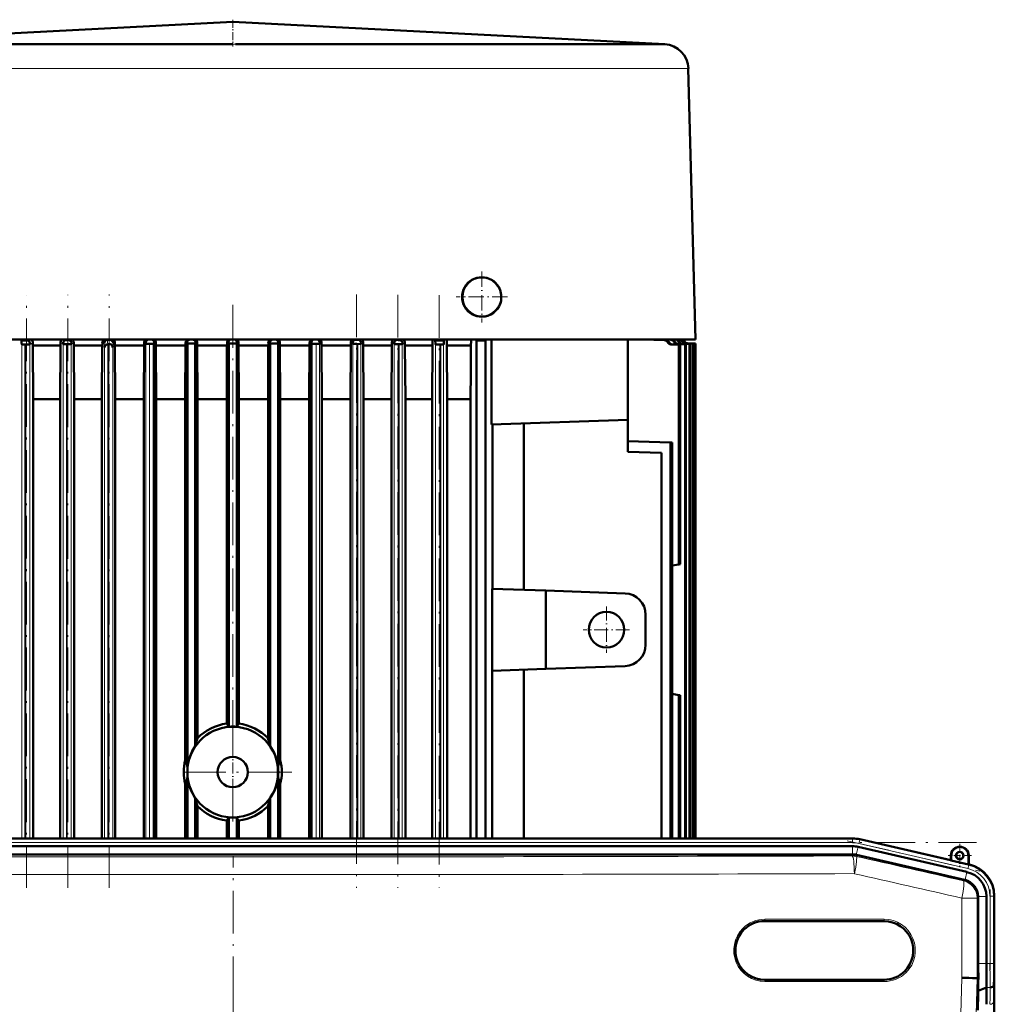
# Model space of a CAD drawing. Extents: x -1768 to 2122, y -1729 to 686.
# Tile 11 of 71: x -1312 to -1038, y 409 to 686. Entities that reach past the tile are written whole.
import ezdxf

# ---------------------------------------------------------------- set-up
doc = ezdxf.new("R2010")
doc.units = 0
doc.linetypes.add('DASHDOT', pattern=[18.5, 12, -3, 0.5, -3])

msp = doc.modelspace()

# ---------------------------------------------------------------- linework, layer by layer
at = {"color": 7, "lineweight": 50}
for p, q in [((-1252.24, 685.17), (-1373.61, 678.88)), ((-1252.24, 685.17), (-1130.87, 678.88)), ((-1353.36, 678.89), (-1260.19, 678.89)), ((-1248.27, 678.89), (-1251.45, 678.88)), ((-1244.29, 678.89), (-1248.27, 678.89)), ((-1244.29, 678.89), (-1209.12, 678.89)), ((-1209.12, 678.89), (-1151.12, 678.89)), ((-1151.12, 678.89), (-1146.68, 678.89)), ((-1146.68, 678.89), (-1132.85, 678.89)), ((-1132.85, 678.89), (-1131.31, 678.89)), ((-1130.94, 678.88), (-1130.87, 678.88)), ((-1124.24, 672.07), (-1122.24, 595.89)), ((-1252.24, 595.89), (-1319.81, 595.89)), ((-1311.58, 595.68), (-1311.81, 595.89)), ((-1309.16, 595.7), (-1311.58, 595.68)), ((-1310.16, 595.69), (-1311.58, 595.68)), ((-1310.52, 595.69), (-1310.52, 595.62)), ((-1310.37, 595.67), (-1310.37, 595.67)), ((-1308.39, 594.88), (-1308.38, 594.27)), ((-1300.63, 594.92), (-1300.64, 594.27)), ((-1298.54, 595.8), (-1298.96, 595.79)), ((-1298.86, 595.79), (-1298.86, 595.74)), ((-1298.75, 595.78), (-1298.75, 595.77)), ((-1296.9, 594.88), (-1296.89, 594.27)), ((-1288.88, 594.92), (-1288.89, 594.27)), ((-1286.96, 595.88), (-1287.33, 595.88)), ((-1287.2, 595.87), (-1287.12, 595.86)), ((-1287.2, 595.84), (-1287.12, 595.86)), ((-1286.91, 595.88), (-1286.96, 595.88)), ((-1285.38, 594.89), (-1285.37, 594.27)), ((-1277.18, 594.91), (-1277.18, 594.27)), ((-1276.67, 594.81), (-1276.62, 594.76)), ((-1274.31, 594.82), (-1274.39, 594.74)), ((-1273.82, 594.89), (-1273.82, 594.27)), ((-1265.5, 594.91), (-1265.51, 594.27)), ((-1265.04, 594.85), (-1264.97, 594.77)), ((-1262.69, 594.85), (-1262.77, 594.77)), ((-1262.24, 594.9), (-1262.23, 594.27)), ((-1253.86, 594.9), (-1253.87, 594.27)), ((-1253.42, 594.86), (-1253.34, 594.78)), ((-1184.67, 595.89), (-1252.24, 595.89)), ((-1251.06, 594.86), (-1251.14, 594.78)), ((-1250.62, 594.9), (-1250.62, 594.27)), ((-1242.24, 594.9), (-1242.25, 594.27)), ((-1241.79, 594.85), (-1241.72, 594.77)), ((-1239.44, 594.85), (-1239.52, 594.77)), ((-1238.98, 594.91), (-1238.97, 594.27)), ((-1230.66, 594.89), (-1230.66, 594.27)), ((-1230.17, 594.82), (-1230.09, 594.74)), ((-1227.81, 594.81), (-1227.86, 594.76)), ((-1227.3, 594.91), (-1227.3, 594.27)), ((-1219.1, 594.89), (-1219.11, 594.27)), ((-1217.15, 595.88), (-1217.57, 595.88)), ((-1217.36, 595.86), (-1217.28, 595.87)), ((-1217.36, 595.86), (-1217.28, 595.87)), ((-1217.36, 595.86), (-1217.36, 595.86)), ((-1217.36, 595.86), (-1217.28, 595.84)), ((-1217.28, 595.87), (-1217.28, 595.84)), ((-1215.6, 594.92), (-1215.59, 594.27)), ((-1207.58, 594.88), (-1207.59, 594.27)), ((-1205.52, 595.79), (-1205.94, 595.8)), ((-1205.73, 595.78), (-1205.73, 595.77)), ((-1205.62, 595.79), (-1205.62, 595.74)), ((-1203.85, 594.92), (-1203.85, 594.27)), ((-1195.53, 595.89), (-1195.33, 595.7)), ((-1192.9, 595.68), (-1195.33, 595.7)), ((-1194.11, 595.67), (-1194.11, 595.67)), ((-1193.96, 595.69), (-1193.96, 595.62)), ((-1192.9, 595.68), (-1192.67, 595.89)), ((-1159.86, 595.89), (-1184.67, 595.89)), ((-1183.75, 595.64), (-1184.05, 595.89)), ((-1183.75, 455.74), (-1183.75, 595.64)), ((-1181.25, 595.64), (-1183.75, 595.64)), ((-1181.25, 595.64), (-1180.95, 595.89)), ((-1181.25, 455.74), (-1181.25, 595.64)), ((-1179.52, 572.05), (-1179.52, 595.89)), ((-1144.76, 595.89), (-1159.86, 595.89)), ((-1122.24, 595.89), (-1144.76, 595.89)), ((-1141.24, 573.39), (-1141.24, 595.89)), ((-1130.92, 595.71), (-1136.9, 595.89)), ((-1130.5, 595.73), (-1135.47, 595.89)), ((-1129.16, 595.81), (-1131.55, 595.89)), ((-1128.85, 595.83), (-1130.55, 595.89)), ((-1122.98, 594.73), (-1125.2, 594.81)), ((-1122.85, 594.74), (-1125.06, 594.82)), ((-1122.44, 594.77), (-1124.66, 594.85)), ((-1122.38, 594.77), (-1124.59, 594.85)), ((-1122.24, 594.78), (-1124.46, 594.86)), ((-1124.46, 594.86), (-1122.24, 594.78)), ((-1311.49, 594.51), (-1311.54, 594.55)), ((-1310.66, 594.49), (-1310.53, 594.49)), ((-1310.53, 594.49), (-1310.39, 594.49)), ((-1309.19, 594.57), (-1309.23, 594.54)), ((-1300.64, 594.27), (-1308.38, 594.27)), ((-1308.28, 579.21), (-1308.38, 594.27)), ((-1300.73, 579.21), (-1300.64, 594.27)), ((-1299.92, 594.66), (-1299.87, 594.61)), ((-1299, 594.59), (-1298.86, 594.59)), ((-1298.86, 594.59), (-1298.73, 594.59)), ((-1297.56, 594.68), (-1297.6, 594.64)), ((-1288.89, 594.27), (-1296.89, 594.27)), ((-1296.8, 579.21), (-1296.89, 594.27)), ((-1288.99, 579.21), (-1288.89, 594.27)), ((-1287.22, 594.67), (-1287.29, 594.67)), ((-1287.22, 594.67), (-1287.2, 594.67)), ((-1287.2, 594.67), (-1287.07, 594.68)), ((-1287.12, 594.67), (-1287.2, 594.67)), ((-1287.2, 594.66), (-1287.12, 594.67)), ((-1287.02, 594.68), (-1287.07, 594.68)), ((-1277.18, 594.27), (-1285.37, 594.27)), ((-1285.28, 579.21), (-1285.37, 594.27)), ((-1277.27, 579.21), (-1277.18, 594.27)), ((-1274.39, 594.74), (-1275.68, 594.73)), ((-1275.49, 594.73), (-1275.55, 594.73)), ((-1275.55, 594.72), (-1275.49, 594.73)), ((-1274.39, 594.74), (-1274.39, 455.74)), ((-1273.82, 594.27), (-1265.51, 594.27)), ((-1273.73, 579.21), (-1273.82, 594.27)), ((-1265.6, 579.21), (-1265.51, 594.27)), ((-1264.97, 475.89), (-1264.97, 594.77)), ((-1263.87, 594.77), (-1264.97, 594.77)), ((-1263.89, 594.77), (-1263.89, 594.76)), ((-1263.87, 594.77), (-1263.89, 594.77)), ((-1263.89, 594.76), (-1263.87, 594.77)), ((-1263.87, 594.77), (-1263.89, 594.77)), ((-1263.89, 594.76), (-1263.87, 594.77)), ((-1262.77, 594.77), (-1263.87, 594.77)), ((-1262.77, 594.77), (-1262.77, 481.69)), ((-1262.23, 594.27), (-1253.87, 594.27)), ((-1262.14, 579.21), (-1262.23, 594.27)), ((-1253.95, 579.21), (-1253.87, 594.27)), ((-1253.34, 594.78), (-1253.34, 487.14)), ((-1253.34, 594.78), (-1252.34, 594.78)), ((-1252.24, 594.78), (-1252.34, 594.78)), ((-1252.14, 594.78), (-1252.24, 594.78)), ((-1252.24, 594.78), (-1252.24, 594.78)), ((-1252.14, 594.78), (-1251.14, 594.78)), ((-1251.14, 594.78), (-1251.14, 487.14)), ((-1242.25, 594.27), (-1250.62, 594.27)), ((-1250.53, 579.21), (-1250.62, 594.27)), ((-1242.34, 579.21), (-1242.25, 594.27)), ((-1241.72, 594.77), (-1241.72, 481.69)), ((-1240.61, 594.77), (-1241.72, 594.77)), ((-1239.52, 594.77), (-1240.61, 594.77)), ((-1240.61, 594.77), (-1240.59, 594.76)), ((-1240.61, 594.77), (-1240.59, 594.77)), ((-1240.61, 594.77), (-1240.59, 594.77)), ((-1240.59, 594.77), (-1240.59, 594.76)), ((-1239.52, 594.77), (-1239.52, 475.89)), ((-1230.66, 594.27), (-1238.97, 594.27)), ((-1238.88, 579.21), (-1238.97, 594.27)), ((-1230.75, 579.21), (-1230.66, 594.27)), ((-1230.09, 594.74), (-1230.09, 455.74)), ((-1228.8, 594.73), (-1230.09, 594.74)), ((-1228.99, 594.73), (-1228.93, 594.73)), ((-1228.93, 594.72), (-1228.99, 594.73)), ((-1219.11, 594.27), (-1227.3, 594.27)), ((-1227.21, 579.21), (-1227.3, 594.27)), ((-1219.2, 579.21), (-1219.11, 594.27)), ((-1218.54, 594.76), (-1218.5, 594.72)), ((-1217.28, 594.67), (-1217.41, 594.68)), ((-1217.14, 594.67), (-1217.28, 594.67)), ((-1216.19, 594.74), (-1216.23, 594.7)), ((-1207.59, 594.27), (-1215.59, 594.27)), ((-1215.5, 579.21), (-1215.59, 594.27)), ((-1207.68, 579.21), (-1207.59, 594.27)), ((-1206.92, 594.68), (-1206.88, 594.64)), ((-1205.62, 594.59), (-1205.75, 594.59)), ((-1205.48, 594.59), (-1205.62, 594.59)), ((-1204.56, 594.66), (-1204.61, 594.61)), ((-1196.1, 594.27), (-1203.85, 594.27)), ((-1203.75, 579.21), (-1203.85, 594.27)), ((-1196.2, 579.21), (-1196.1, 594.27)), ((-1195.29, 594.57), (-1195.26, 594.54)), ((-1193.95, 594.49), (-1194.09, 594.49)), ((-1193.82, 594.49), (-1193.95, 594.49)), ((-1192.99, 594.51), (-1192.94, 594.55)), ((-1191.96, 579.21), (-1192.06, 594.27)), ((-1185.31, 594.27), (-1192.06, 594.27)), ((-1185.38, 586.79), (-1185.31, 594.27)), ((-1126.92, 594.48), (-1129.14, 594.55)), ((-1126.55, 594.5), (-1128.74, 594.57)), ((-1125.17, 594.58), (-1127.39, 594.66)), ((-1124.9, 594.6), (-1127.09, 594.68)), ((-1126.92, 594.48), (-1126.55, 594.5)), ((-1126.92, 532.74), (-1126.92, 594.48)), ((-1126.55, 594.5), (-1126.55, 532.8)), ((-1123.88, 594.67), (-1126.1, 594.74)), ((-1123.68, 594.68), (-1125.88, 594.76)), ((-1125.17, 594.58), (-1124.9, 594.6)), ((-1125.17, 474.39), (-1125.17, 594.58)), ((-1124.9, 474.39), (-1124.9, 594.6)), ((-1123.88, 474.39), (-1123.88, 594.67)), ((-1123.88, 594.67), (-1123.78, 594.67)), ((-1123.78, 594.67), (-1123.68, 594.68)), ((-1123.68, 474.39), (-1123.68, 594.68)), ((-1122.98, 594.73), (-1122.98, 474.39)), ((-1122.98, 594.73), (-1122.91, 594.73)), ((-1122.91, 594.73), (-1122.85, 594.74)), ((-1122.85, 594.74), (-1122.85, 474.39)), ((-1122.44, 474.39), (-1122.44, 594.77)), ((-1122.44, 594.77), (-1122.41, 594.77)), ((-1122.41, 594.77), (-1122.38, 594.77)), ((-1122.38, 474.39), (-1122.38, 594.77)), ((-1122.24, 594.78), (-1122.24, 474.39)), ((-1122.24, 594.78), (-1122.24, 474.39)), ((-1122.24, 594.78), (-1122.24, 594.78)), ((-1185.46, 579.21), (-1185.38, 586.79)), ((-1308.28, 455.74), (-1308.28, 579.21)), ((-1308.28, 579.21), (-1300.73, 579.21)), ((-1300.73, 455.74), (-1300.73, 579.21)), ((-1296.8, 455.74), (-1296.8, 579.21)), ((-1296.8, 579.21), (-1288.99, 579.21)), ((-1288.99, 455.74), (-1288.99, 579.21)), ((-1285.28, 455.74), (-1285.28, 579.21)), ((-1285.28, 579.21), (-1277.27, 579.21)), ((-1277.27, 455.74), (-1277.27, 579.21)), ((-1273.73, 455.74), (-1273.73, 579.21)), ((-1273.73, 579.21), (-1265.6, 579.21)), ((-1265.6, 477.7), (-1265.6, 579.21)), ((-1262.14, 483.92), (-1262.14, 579.21)), ((-1262.14, 579.21), (-1253.95, 579.21)), ((-1253.95, 488), (-1253.95, 579.21)), ((-1250.53, 488), (-1250.53, 579.21)), ((-1250.53, 579.21), (-1242.34, 579.21)), ((-1242.34, 483.92), (-1242.34, 579.21)), ((-1238.88, 477.7), (-1238.88, 579.21)), ((-1238.88, 579.21), (-1230.75, 579.21)), ((-1230.75, 455.74), (-1230.75, 579.21)), ((-1227.21, 455.74), (-1227.21, 579.21)), ((-1227.21, 579.21), (-1219.2, 579.21)), ((-1219.2, 455.74), (-1219.2, 579.21)), ((-1215.5, 455.74), (-1215.5, 579.21)), ((-1215.5, 579.21), (-1207.68, 579.21)), ((-1207.68, 455.74), (-1207.68, 579.21)), ((-1203.75, 455.74), (-1203.75, 579.21)), ((-1203.75, 579.21), (-1196.2, 579.21)), ((-1196.2, 455.74), (-1196.2, 579.21)), ((-1191.96, 455.74), (-1191.96, 579.21)), ((-1191.96, 579.21), (-1186.13, 579.21)), ((-1186.13, 579.21), (-1185.46, 579.21)), ((-1185.46, 455.74), (-1185.46, 579.21)), ((-1179.52, 572.05), (-1141.24, 573.39)), ((-1141.24, 573.39), (-1141.24, 564.39)), ((-1179.27, 525.89), (-1179.27, 572.06)), ((-1170.43, 572.37), (-1170.43, 525.58)), ((-1129.23, 566.97), (-1141.24, 567.39)), ((-1141.24, 564.39), (-1131.74, 564.06)), ((-1129.23, 566.97), (-1128.74, 566.95)), ((-1129.23, 566.97), (-1129.23, 474.39)), ((-1128.74, 566.95), (-1128.74, 474.39)), ((-1131.74, 564.06), (-1131.74, 455.74)), ((-1128.74, 532.42), (-1126.92, 532.74)), ((-1126.55, 532.8), (-1126.92, 532.74)), ((-1179.33, 502.88), (-1179.33, 525.89)), ((-1179.33, 525.89), (-1164.24, 525.37)), ((-1142.03, 524.59), (-1164.24, 525.37)), ((-1164.24, 503.41), (-1164.24, 525.37)), ((-1136.24, 510.18), (-1136.24, 518.59)), ((-1142.03, 504.19), (-1164.24, 503.41)), ((-1164.24, 503.41), (-1179.33, 502.88)), ((-1179.33, 455.74), (-1179.33, 502.88)), ((-1170.43, 503.19), (-1170.43, 455.74)), ((-1128.74, 496.36), (-1126.92, 496.04)), ((-1126.55, 495.98), (-1126.92, 496.04)), ((-1126.92, 474.39), (-1126.92, 496.04)), ((-1126.55, 495.98), (-1126.55, 474.39)), ((-1239.52, 475.89), (-1239.56, 475.69)), ((-1239.52, 472.89), (-1239.52, 475.89)), ((-1239.56, 473.08), (-1239.56, 475.69)), ((-1239.56, 473.08), (-1239.52, 472.89)), ((-1129.23, 474.39), (-1129.23, 455.74)), ((-1128.74, 474.39), (-1128.74, 455.74)), ((-1126.92, 455.74), (-1126.92, 474.39)), ((-1126.55, 474.39), (-1126.55, 455.74)), ((-1125.17, 455.74), (-1125.17, 474.39)), ((-1124.9, 455.74), (-1124.9, 474.39)), ((-1123.88, 455.74), (-1123.88, 474.39)), ((-1123.68, 455.74), (-1123.68, 474.39)), ((-1122.98, 474.39), (-1122.98, 455.74)), ((-1122.85, 474.39), (-1122.85, 455.74)), ((-1122.44, 455.74), (-1122.44, 474.39)), ((-1122.38, 455.74), (-1122.38, 474.39)), ((-1122.24, 474.39), (-1122.24, 455.74)), ((-1122.24, 474.39), (-1122.24, 455.74)), ((-1265.6, 471.08), (-1265.6, 455.74)), ((-1264.97, 472.89), (-1264.97, 455.74)), ((-1239.52, 472.89), (-1239.52, 455.74)), ((-1238.88, 471.08), (-1238.88, 455.74)), ((-1262.77, 467.09), (-1262.77, 455.74)), ((-1262.14, 455.74), (-1262.14, 464.86)), ((-1242.34, 455.74), (-1242.34, 464.86)), ((-1241.72, 467.09), (-1241.72, 455.74)), ((-1253.95, 455.74), (-1253.95, 460.77)), ((-1253.34, 461.63), (-1253.34, 455.74)), ((-1251.14, 461.63), (-1251.14, 455.74)), ((-1250.53, 455.74), (-1250.53, 460.77)), ((-1078.11, 455.74), (-1426.17, 455.74)), ((-1093.11, 455.74), (-1405.9, 455.74)), ((-1093.11, 455.74), (-1078.11, 455.74)), ((-1076.03, 455.5), (-1050.46, 449.6)), ((-1076.03, 455.5), (-1050.46, 449.6)), ((-1426.15, 451.27), (-1078.14, 451.27)), ((-1093.11, 453.56), (-1405.9, 453.56)), ((-1093.11, 453.56), (-1078.11, 453.56)), ((-1078.14, 451.27), (-1078.11, 451.27)), ((-1046.64, 444.13), (-1077.01, 451.14)), ((-1076.52, 453.37), (-1045.95, 446.32)), ((-1050.46, 449.6), (-1050.46, 450.94)), ((-1050.39, 449.51), (-1050.46, 449.6)), ((-1050.39, 449.51), (-1050.39, 450.94)), ((-1050.39, 449.51), (-1045.53, 448.39)), ((-1045.53, 450.94), (-1045.53, 448.39)), ((-1045.53, 448.39), (-1045.46, 448.44)), ((-1045.46, 450.94), (-1045.46, 448.44)), ((-1045.46, 448.44), (-1045.26, 448.4)), ((-1042.76, 439.26), (-1042.77, 439.43)), ((-1042.76, 439.26), (-1042.76, 420.63)), ((-1040.47, 439.43), (-1040.47, 420.63)), ((-1038.29, 439.63), (-1038.29, 420.63)), ((-1038.29, 439.43), (-1038.29, 420.63)), ((-1102.77, 432.53), (-1069.27, 432.53)), ((-1069.27, 416.03), (-1102.77, 416.03)), ((-1043.44, 416.5), (-1043.09, 416.5)), ((-1042.75, 416.49), (-1043.09, 416.5)), ((-1038.27, 416.49), (-1038.44, 414.3)), ((-1040.44, 413.9), (-1042.82, 412.91)), ((-1038.29, 413.56), (-1038.29, 379.42)), ((-1038.29, 413.56), (-1038.29, 379.42))]:
    msp.add_line(p, q, dxfattribs=at)
at = {"color": 7, "linetype": 'DASHDOT', "lineweight": 18, "ltscale": 0.188602}
msp.add_line((-1252.24, 685.79), (-1252.24, 678.25), dxfattribs=at)
at = {"color": 7, "lineweight": 18}
for p, q in [((-1251.45, 678.88), (-1252.24, 678.88)), ((-1358.31, 672.07), (-1252.3, 672.07)), ((-1252.3, 672.07), (-1252.18, 672.07)), ((-1252.18, 672.07), (-1208.3, 672.07)), ((-1208.3, 672.07), (-1146.17, 672.07)), ((-1146.17, 672.07), (-1124.24, 672.07)), ((-1310.16, 595.69), (-1310.14, 595.72)), ((-1310.14, 595.72), (-1310.11, 595.74)), ((-1308.4, 594.86), (-1308.39, 594.88)), ((-1300.61, 594.91), (-1300.63, 594.92)), ((-1300.56, 594.87), (-1300.61, 594.91)), ((-1299.97, 594.82), (-1300.02, 594.86)), ((-1299.93, 594.78), (-1299.97, 594.82)), ((-1297.53, 594.79), (-1297.51, 594.82)), ((-1297.51, 594.82), (-1297.46, 594.86)), ((-1296.91, 594.87), (-1296.9, 594.88)), ((-1288.87, 594.91), (-1288.88, 594.92)), ((-1287.33, 595.88), (-1287.34, 595.89)), ((-1286.91, 595.88), (-1286.9, 595.89)), ((-1285.88, 594.49), (-1285.87, 594.91)), ((-1285.39, 594.87), (-1285.38, 594.89)), ((-1277.17, 594.9), (-1277.18, 594.91)), ((-1276.71, 594.96), (-1276.75, 594.99)), ((-1276.68, 594.93), (-1276.71, 594.96)), ((-1276.67, 594.81), (-1274.31, 594.82)), ((-1274.28, 594.94), (-1274.3, 594.92)), ((-1273.83, 594.88), (-1273.87, 594.85)), ((-1273.82, 594.89), (-1273.83, 594.88)), ((-1265.49, 594.89), (-1265.5, 594.91)), ((-1265.06, 594.96), (-1265.08, 594.99)), ((-1265.04, 594.85), (-1262.69, 594.85)), ((-1262.67, 594.96), (-1262.65, 594.99)), ((-1262.25, 594.88), (-1262.24, 594.9)), ((-1253.86, 594.9), (-1253.85, 594.89)), ((-1253.44, 594.99), (-1253.43, 594.98)), ((-1253.42, 594.86), (-1251.06, 594.86)), ((-1250.63, 594.89), (-1250.62, 594.9)), ((-1242.24, 594.9), (-1242.23, 594.88)), ((-1241.83, 594.98), (-1241.81, 594.96)), ((-1241.79, 594.85), (-1239.44, 594.85)), ((-1239.4, 594.98), (-1239.42, 594.96)), ((-1238.98, 594.91), (-1238.99, 594.89)), ((-1230.65, 594.88), (-1230.66, 594.89)), ((-1230.18, 594.92), (-1230.25, 594.99)), ((-1230.17, 594.82), (-1227.81, 594.81)), ((-1227.8, 594.93), (-1227.73, 594.99)), ((-1227.31, 594.9), (-1227.3, 594.91)), ((-1219.1, 594.89), (-1219.09, 594.87)), ((-1218.61, 594.91), (-1218.57, 594.88)), ((-1218.57, 594.88), (-1218.56, 594.86)), ((-1217.58, 595.89), (-1217.57, 595.88)), ((-1217.14, 595.89), (-1217.15, 595.88)), ((-1216.15, 594.88), (-1216.17, 594.87)), ((-1216.1, 594.93), (-1216.15, 594.88)), ((-1216.07, 594.95), (-1216.1, 594.93)), ((-1215.6, 594.92), (-1215.61, 594.91)), ((-1207.58, 594.88), (-1207.57, 594.87)), ((-1204.51, 594.82), (-1204.53, 594.79)), ((-1204.48, 594.85), (-1204.51, 594.82)), ((-1204.45, 594.87), (-1204.48, 594.85)), ((-1203.87, 594.91), (-1203.92, 594.87)), ((-1203.85, 594.92), (-1203.87, 594.91)), ((-1130.5, 595.73), (-1130.92, 595.71)), ((-1129.62, 595.15), (-1130.03, 595.13)), ((-1128.85, 595.83), (-1129.16, 595.81)), ((-1127.97, 595.25), (-1128.27, 595.23)), ((-1126.76, 595.34), (-1126.98, 595.32)), ((-1125.06, 594.82), (-1125.2, 594.81)), ((-1124.59, 594.85), (-1124.66, 594.85)), ((-1124.46, 594.86), (-1124.46, 594.86)), ((-1311.54, 594.55), (-1309.19, 594.57)), ((-1311.49, 455.74), (-1311.49, 594.51)), ((-1310.66, 474.39), (-1310.66, 594.49)), ((-1310.39, 474.39), (-1310.39, 594.49)), ((-1309.23, 455.74), (-1309.23, 594.54)), ((-1309.17, 594.67), (-1309.15, 594.69)), ((-1309.15, 594.69), (-1309.12, 594.72)), ((-1309.12, 594.72), (-1309.1, 594.74)), ((-1299.92, 594.66), (-1297.56, 594.68)), ((-1299.87, 455.74), (-1299.87, 594.61)), ((-1299, 474.39), (-1299, 594.59)), ((-1298.73, 474.39), (-1298.73, 594.59)), ((-1297.6, 455.74), (-1297.6, 594.64)), ((-1297.55, 594.78), (-1297.53, 594.79)), ((-1288.25, 593.71), (-1288.29, 593.75)), ((-1288.25, 455.74), (-1288.25, 593.71)), ((-1287.34, 474.39), (-1287.34, 594.67)), ((-1287.3, 594.75), (-1286.94, 594.75)), ((-1287.22, 594.67), (-1287.3, 594.75)), ((-1287.07, 474.39), (-1287.07, 594.68)), ((-1287.02, 594.68), (-1286.94, 594.75)), ((-1285.98, 593.71), (-1285.94, 593.75)), ((-1285.98, 455.74), (-1285.98, 593.71)), ((-1276.62, 455.74), (-1276.62, 594.76)), ((-1275.68, 455.74), (-1275.68, 594.73)), ((-1228.8, 455.74), (-1228.8, 594.73)), ((-1227.86, 455.74), (-1227.86, 594.76)), ((-1218.54, 594.76), (-1216.19, 594.74)), ((-1218.5, 594.72), (-1218.5, 455.74)), ((-1217.41, 594.68), (-1217.41, 474.39)), ((-1217.14, 594.67), (-1217.14, 474.39)), ((-1216.23, 594.7), (-1216.23, 455.74)), ((-1206.96, 594.8), (-1206.93, 594.78)), ((-1206.92, 594.68), (-1204.56, 594.66)), ((-1206.88, 594.64), (-1206.88, 455.74)), ((-1205.75, 594.59), (-1205.75, 474.39)), ((-1205.48, 594.59), (-1205.48, 474.39)), ((-1204.61, 594.61), (-1204.61, 455.74)), ((-1204.53, 594.79), (-1204.55, 594.78)), ((-1195.29, 594.57), (-1192.94, 594.55)), ((-1195.26, 594.54), (-1195.26, 455.74)), ((-1194.09, 594.49), (-1194.09, 474.39)), ((-1193.82, 594.49), (-1193.82, 474.39)), ((-1192.99, 594.51), (-1192.99, 455.74)), ((-1128.74, 594.57), (-1129.14, 594.55)), ((-1127.09, 594.68), (-1127.39, 594.66)), ((-1125.88, 594.76), (-1126.1, 594.74)), ((-1310.66, 455.74), (-1310.66, 474.39)), ((-1310.39, 455.74), (-1310.39, 474.39)), ((-1299, 455.74), (-1299, 474.39)), ((-1298.73, 455.74), (-1298.73, 474.39)), ((-1287.34, 455.74), (-1287.34, 474.39)), ((-1287.07, 455.74), (-1287.07, 474.39)), ((-1217.41, 474.39), (-1217.41, 455.74)), ((-1217.14, 474.39), (-1217.14, 455.74)), ((-1205.75, 474.39), (-1205.75, 455.74)), ((-1205.48, 474.39), (-1205.48, 455.74)), ((-1194.09, 474.39), (-1194.09, 455.74)), ((-1193.82, 474.39), (-1193.82, 455.74)), ((-1426.17, 455.55), (-1078.11, 455.55)), ((-1426.17, 454.56), (-1078.11, 454.56)), ((-1078.11, 455.55), (-1078.11, 455.74)), ((-1078.11, 455.55), (-1078.11, 454.56)), ((-1076.07, 455.32), (-1076.3, 454.35)), ((-1076.3, 454.35), (-1045.67, 447.28)), ((-1076.07, 455.32), (-1076.03, 455.5)), ((-1076.07, 455.32), (-1045.45, 448.25)), ((-1078.18, 450.84), (-1078.14, 451.27)), ((-1078.11, 451.27), (-1078.11, 453.56)), ((-1077.01, 451.14), (-1077.06, 450.71)), ((-1077.04, 451.14), (-1076.52, 453.37)), ((-1050.39, 450.94), (-1050.46, 450.94)), ((-1045.45, 448.25), (-1045.67, 447.28)), ((-1045.53, 450.94), (-1045.46, 450.94)), ((-1045.45, 448.25), (-1045.26, 448.4)), ((-1046.47, 444.08), (-1045.95, 446.32)), ((-1046.96, 443.87), (-1046.64, 444.13)), ((-1047.39, 416.56), (-1047.39, 439)), ((-1043.09, 439), (-1047.39, 439)), ((-1042.76, 439.26), (-1043.09, 439)), ((-1043.09, 439), (-1043.09, 416.5)), ((-1042.77, 439.43), (-1040.47, 439.43)), ((-1039.47, 439.49), (-1039.47, 420.63)), ((-1039.47, 439.49), (-1038.47, 439.49)), ((-1038.29, 439.63), (-1038.47, 439.49)), ((-1038.47, 439.49), (-1038.47, 420.63)), ((-1069.21, 433.03), (-1102.72, 433.03)), ((-1042.76, 420.63), (-1040.47, 420.63)), ((-1040.47, 420.63), (-1039.47, 420.63)), ((-1038.47, 420.63), (-1039.47, 420.63)), ((-1038.47, 420.63), (-1038.29, 420.63)), ((-1102.72, 415.53), (-1069.21, 415.53)), ((-1047.9, 396.94), (-1047.39, 416.56)), ((-1043.09, 416.5), (-1043.62, 396.06)), ((-1039.44, 413.9), (-1040.44, 413.9)), ((-1038.47, 409.82), (-1038.47, 375.68))]:
    msp.add_line(p, q, dxfattribs=at)
at = {"color": 7, "linetype": 'DASHDOT', "lineweight": 18, "ltscale": 0.359885}
for p, q in [((-1182.27, 615.08), (-1182.27, 600.69)), ((-1175.07, 607.88), (-1189.47, 607.88))]:
    msp.add_line(p, q, dxfattribs=at)
at = {"color": 7, "linetype": 'DASHDOT', "lineweight": 18, "ltscale": 0.357834}
msp.add_line((-1182.24, 615.05), (-1182.24, 600.73), dxfattribs=at)
at = {"color": 7, "linetype": 'DASHDOT', "lineweight": 18}
for p, q in [((-1310.22, 441.86), (-1310.22, 608.42)), ((-1298.6, 441.85), (-1298.6, 608.53)), ((-1286.98, 441.84), (-1286.98, 608.59)), ((-1217.5, 608.62), (-1217.5, 441.84)), ((-1205.88, 608.53), (-1205.88, 441.85)), ((-1194.26, 608.42), (-1194.26, 441.86)), ((-1252.24, 605.63), (-1252.24, 476.37)), ((-1252.24, 490.96), (-1252.24, 457.81)), ((-1235.67, 474.39), (-1268.82, 474.39)), ((-1460.98, 454.56), (-1043.3, 454.56)), ((-1079.61, 455.11), (-1042.35, 446.51)), ((-1252.14, 392.05), (-1252.14, 450.73)), ((-1039.47, 441.37), (-1039.47, 418.75)), ((-1252.14, 413.88), (-1252.14, 239.12))]:
    msp.add_line(p, q, dxfattribs=at)
at = {"color": 7, "linetype": 'DASHDOT', "lineweight": 18, "ltscale": 0.357831}
msp.add_line((-1175.08, 607.89), (-1189.4, 607.89), dxfattribs=at)
at = {"color": 7, "linetype": 'DASHDOT', "lineweight": 18, "ltscale": 0.325001}
msp.add_line((-1147.24, 520.89), (-1147.24, 507.89), dxfattribs=at)
at = {"color": 7, "linetype": 'DASHDOT', "lineweight": 18, "ltscale": 0.325}
msp.add_line((-1140.74, 514.39), (-1153.74, 514.39), dxfattribs=at)
at = {"color": 7, "linetype": 'DASHDOT', "lineweight": 18, "ltscale": 0.255003}
msp.add_line((-1252.24, 469.29), (-1252.24, 479.49), dxfattribs=at)
at = {"color": 7, "linetype": 'DASHDOT', "lineweight": 18, "ltscale": 0.1625}
for p, q in [((-1047.96, 454.19), (-1047.96, 447.69)), ((-1044.71, 450.94), (-1051.21, 450.94))]:
    msp.add_line(p, q, dxfattribs=at)
at = {"color": 7, "lineweight": 50}
for points in [[(-1177.02, 606.14), (-1176.85, 606.82), (-1176.78, 607.53), (-1176.81, 608.47), (-1176.98, 609.41), (-1177.12, 609.86), (-1177.3, 610.3), (-1177.51, 610.71)], [(-1311.58, 595.68), (-1311.57, 594.99), (-1311.55, 594.58), (-1311.55, 594.56), (-1311.54, 594.55), (-1311.54, 594.55)], [(-1309.17, 594.67), (-1309.19, 594.88), (-1309.22, 595.01), (-1309.37, 595.31), (-1309.63, 595.55), (-1309.97, 595.68), (-1310.16, 595.69)], [(-1298.96, 595.79), (-1299.31, 595.73), (-1299.61, 595.55), (-1299.82, 595.28), (-1299.92, 594.99), (-1299.93, 594.78)], [(-1298.54, 595.8), (-1298.17, 595.73), (-1297.86, 595.54), (-1297.74, 595.4), (-1297.59, 595.11), (-1297.56, 594.99), (-1297.55, 594.78)], [(-1288.35, 594.91), (-1288.3, 595.2), (-1288.16, 595.45), (-1287.97, 595.66), (-1287.79, 595.77), (-1287.45, 595.87)], [(-1286.91, 595.88), (-1286.73, 595.87), (-1286.43, 595.77), (-1286.18, 595.59), (-1285.99, 595.35), (-1285.89, 595.06), (-1285.87, 594.91)], [(-1227.8, 594.93), (-1227.81, 595.17), (-1227.86, 595.32), (-1227.99, 595.55), (-1228.19, 595.75), (-1228.46, 595.89)], [(-1217.57, 595.88), (-1217.93, 595.82), (-1218.24, 595.63), (-1218.46, 595.35), (-1218.53, 595.13), (-1218.56, 594.86)], [(-1216.17, 594.87), (-1216.18, 595.08), (-1216.22, 595.21), (-1216.37, 595.5), (-1216.63, 595.73), (-1216.96, 595.86), (-1217.15, 595.88)], [(-1206.93, 594.78), (-1206.92, 594.99), (-1206.83, 595.27), (-1206.62, 595.54), (-1206.31, 595.73), (-1205.94, 595.8)], [(-1204.55, 594.78), (-1204.56, 595), (-1204.59, 595.13), (-1204.75, 595.42), (-1205.01, 595.65), (-1205.34, 595.78), (-1205.52, 595.79)], [(-1195.29, 594.57), (-1195.29, 594.58), (-1195.3, 594.59), (-1195.31, 594.71), (-1195.33, 595.7)], [(-1192.9, 595.68), (-1192.92, 594.81), (-1192.93, 594.58), (-1192.94, 594.56), (-1192.94, 594.55), (-1192.94, 594.55)], [(-1311.49, 594.51), (-1311.49, 594.51), (-1311.49, 594.51), (-1311.46, 594.5), (-1311.22, 594.49), (-1310.66, 594.49)], [(-1299, 594.59), (-1299.82, 594.6), (-1299.86, 594.61), (-1299.87, 594.61), (-1299.87, 594.61)], [(-1287.34, 594.67), (-1287.66, 594.57), (-1287.86, 594.45), (-1288.02, 594.29), (-1288.16, 594.07), (-1288.25, 593.71)], [(-1287.02, 594.68), (-1286.65, 594.61), (-1286.42, 594.49), (-1286.24, 594.33), (-1286.11, 594.16), (-1286.02, 593.96), (-1285.98, 593.71)], [(-1275.68, 594.73), (-1276.36, 594.74), (-1276.57, 594.75), (-1276.61, 594.76), (-1276.62, 594.76), (-1276.62, 594.76)], [(-1228.8, 594.73), (-1228.11, 594.74), (-1227.91, 594.75), (-1227.87, 594.76), (-1227.86, 594.76), (-1227.86, 594.76)], [(-1218, 594.68), (-1218.48, 594.71), (-1218.5, 594.72), (-1218.5, 594.72), (-1218.5, 594.72)], [(-1217.14, 594.67), (-1216.47, 594.68), (-1216.28, 594.69), (-1216.24, 594.69), (-1216.24, 594.7), (-1216.23, 594.7)], [(-1205.48, 594.59), (-1204.66, 594.6), (-1204.62, 594.61), (-1204.61, 594.61), (-1204.61, 594.61)], [(-1192.99, 594.51), (-1192.99, 594.51), (-1192.99, 594.51), (-1193.02, 594.5), (-1193.25, 594.49), (-1193.82, 594.49)], [(-1265.6, 477.7), (-1265.27, 476.9), (-1265.02, 476.12), (-1264.97, 475.89)], [(-1238.88, 477.7), (-1239.21, 476.9), (-1239.46, 476.12), (-1239.52, 475.89)], [(-1264.97, 472.89), (-1265.24, 471.94), (-1265.6, 471.08)], [(-1239.52, 472.89), (-1239.24, 471.94), (-1238.88, 471.08)]]:
    msp.add_lwpolyline(points, dxfattribs=at)
at = {"color": 7, "lineweight": 18}
for points in [[(-1309.1, 594.74), (-1308.99, 594.81), (-1308.89, 594.83), (-1308.78, 594.8), (-1308.68, 594.76), (-1308.56, 594.76)], [(-1300.3, 594.87), (-1300.42, 594.83), (-1300.56, 594.87)], [(-1300.02, 594.86), (-1300.13, 594.92), (-1300.24, 594.9), (-1300.3, 594.87)], [(-1297.46, 594.86), (-1297.38, 594.9), (-1297.3, 594.9), (-1297.25, 594.87), (-1297.15, 594.81), (-1297.08, 594.79), (-1297.05, 594.79)], [(-1297.05, 594.79), (-1297.01, 594.8), (-1296.91, 594.87)], [(-1288.62, 594.91), (-1288.7, 594.85), (-1288.75, 594.84), (-1288.81, 594.85)], [(-1288.35, 594.91), (-1288.4, 594.95), (-1288.45, 594.98), (-1288.49, 594.98), (-1288.56, 594.95), (-1288.62, 594.91)], [(-1287.3, 594.75), (-1287.31, 594.75), (-1287.33, 594.77), (-1287.34, 594.8), (-1287.41, 595.05), (-1287.44, 595.46), (-1287.45, 595.87)], [(-1286.94, 594.75), (-1286.94, 594.75), (-1286.95, 594.77), (-1286.95, 594.86), (-1286.96, 595.88)], [(-1285.87, 594.91), (-1285.8, 594.96), (-1285.73, 594.97), (-1285.69, 594.94), (-1285.59, 594.86), (-1285.54, 594.82), (-1285.51, 594.81)], [(-1285.51, 594.81), (-1285.47, 594.82), (-1285.44, 594.83), (-1285.39, 594.87)], [(-1276.95, 594.94), (-1277.01, 594.87), (-1277.05, 594.85), (-1277.07, 594.85), (-1277.1, 594.85)], [(-1276.75, 594.99), (-1276.8, 595.02), (-1276.83, 595.03), (-1276.87, 595.01), (-1276.95, 594.94)], [(-1273.95, 594.83), (-1273.99, 594.86), (-1274.07, 594.96), (-1274.13, 595.01), (-1274.2, 595.01), (-1274.26, 594.96), (-1274.28, 594.94)], [(-1265.41, 594.85), (-1265.44, 594.85), (-1265.49, 594.89)], [(-1265.08, 594.99), (-1265.14, 595.04), (-1265.17, 595.06), (-1265.2, 595.05), (-1265.25, 595.02), (-1265.33, 594.91), (-1265.38, 594.86), (-1265.41, 594.85)], [(-1262.65, 594.99), (-1262.59, 595.04), (-1262.57, 595.05), (-1262.53, 595.05), (-1262.52, 595.04), (-1262.48, 595), (-1262.42, 594.92), (-1262.37, 594.86), (-1262.35, 594.85)], [(-1262.35, 594.85), (-1262.32, 594.84), (-1262.29, 594.85), (-1262.25, 594.88)], [(-1253.76, 594.85), (-1253.73, 594.87), (-1253.67, 594.95), (-1253.62, 595.02), (-1253.57, 595.06), (-1253.53, 595.06)], [(-1253.53, 595.06), (-1253.49, 595.04), (-1253.44, 594.99)], [(-1251.05, 594.98), (-1250.99, 595.04), (-1250.95, 595.06), (-1250.92, 595.06), (-1250.89, 595.05), (-1250.81, 594.95), (-1250.75, 594.87), (-1250.72, 594.85)], [(-1250.72, 594.85), (-1250.69, 594.85), (-1250.67, 594.86), (-1250.63, 594.89)], [(-1242.23, 594.88), (-1242.19, 594.85), (-1242.17, 594.84), (-1242.13, 594.85)], [(-1242.13, 594.85), (-1242.11, 594.86), (-1242.08, 594.9), (-1242.02, 594.98), (-1241.98, 595.03), (-1241.96, 595.04), (-1241.93, 595.05), (-1241.9, 595.05), (-1241.88, 595.03), (-1241.83, 594.98)], [(-1239.07, 594.85), (-1239.1, 594.86), (-1239.13, 594.88), (-1239.22, 595.01), (-1239.26, 595.04), (-1239.3, 595.06), (-1239.33, 595.05)], [(-1238.99, 594.89), (-1239.01, 594.87), (-1239.05, 594.85), (-1239.07, 594.85)], [(-1230.54, 594.83), (-1230.57, 594.83), (-1230.6, 594.84), (-1230.65, 594.88)], [(-1230.25, 594.99), (-1230.28, 595.01), (-1230.32, 595.02), (-1230.36, 595.01), (-1230.4, 594.97), (-1230.47, 594.88), (-1230.52, 594.84), (-1230.54, 594.83)], [(-1227.73, 594.99), (-1227.68, 595.02), (-1227.65, 595.03), (-1227.61, 595.01), (-1227.53, 594.94)], [(-1227.53, 594.94), (-1227.47, 594.87), (-1227.43, 594.85), (-1227.41, 594.85), (-1227.39, 594.85)], [(-1219.09, 594.87), (-1219.04, 594.83), (-1219.01, 594.82), (-1218.97, 594.81)], [(-1218.97, 594.81), (-1218.95, 594.82), (-1218.9, 594.84), (-1218.8, 594.93), (-1218.76, 594.96), (-1218.66, 594.95), (-1218.61, 594.91)], [(-1215.88, 594.92), (-1215.96, 594.97), (-1216.07, 594.95)], [(-1215.71, 594.84), (-1215.75, 594.84), (-1215.8, 594.86), (-1215.88, 594.92)], [(-1207.57, 594.87), (-1207.48, 594.8), (-1207.43, 594.79)], [(-1207.43, 594.79), (-1207.38, 594.79), (-1207.28, 594.84)], [(-1207.28, 594.84), (-1207.19, 594.89), (-1207.02, 594.86), (-1206.96, 594.8)], [(-1203.92, 594.87), (-1204.02, 594.82), (-1204.11, 594.84), (-1204.22, 594.89), (-1204.32, 594.92), (-1204.36, 594.92), (-1204.45, 594.87)], [(-1285.94, 593.75), (-1285.93, 593.75), (-1285.93, 593.76), (-1285.92, 593.79), (-1285.88, 594.49)]]:
    msp.add_lwpolyline(points, dxfattribs=at)
msp.add_circle((-1182.24, 607.89), 5.31, dxfattribs=at)
at = {"color": 7, "lineweight": 50}
for centre, radius in [((-1147.24, 514.39), 5), ((-1252.24, 474.39), 4.25), ((-1047.96, 450.94), 1.07), ((-1047.96, 450.94), 1)]:
    msp.add_circle(centre, radius, dxfattribs=at)
for centre, radius, start, end in [((-1260.2, -2701.05), 3379.94, 89.86506, 89.99985), ((-1131.29, 669.16), 9.73, 87.9681, 90.1572), ((-1131.23, 671.89), 7, 1.4999, 87.0351), ((-1182.27, 607.88), 5.54, 89.6888, 270.3112), ((-1182.27, 607.89), 5.53, 30.6825, 89.6622), ((-1182.27, 607.88), 5.53, 270.3404, 341.6303), ((-1310.57, 594.67), 1.02, 78.8663, 87.1576), ((-1310.59, 594.62), 1.07, 78.3567, 86.2738), ((-1310.16, 594.7), 0.99, 102.6557, 111.606), ((-1309.93, 594.86), 1.55, 0.7326, 41.9552), ((-1299.16, 594.91), 1.47, 137.9831, 179.3488), ((-1298.95, 594.78), 1.02, 78.7581, 84.9683), ((-1298.97, 594.73), 1.06, 78.1719, 84.1129), ((-1298.53, 594.8), 0.994, 102.4978, 109.0804), ((-1298.44, 594.86), 1.53, 0.6964, 41.983), ((-1287.41, 594.9), 1.48, 138.0148, 179.3723), ((-1287.33, 594.87), 1.01, 90.3627, 96.8297), ((-1286.9, 594.87), 1.53, 0.6698, 41.9925), ((-1275.69, 594.9), 1.48, 138.0272, 179.3838), ((-1275.73, 594.98), 0.959, 108.061, 182.9423), ((-1275.26, 594.98), 0.962, 356.9133, 71.4759), ((-1274.72, 594.92), 0.42, 345.7843, 0.6069), ((-1275.34, 594.87), 1.52, 0.659, 41.9806), ((-1264.01, 594.89), 1.49, 138.0278, 179.3864), ((-1264.1, 595.01), 0.957, 114.1945, 183.0709), ((-1263.63, 595.01), 0.959, 356.8661, 65.6188), ((-1263.11, 594.96), 0.44, 345.9937, 0.6242), ((-1263.75, 594.88), 1.51, 0.6374, 41.9777), ((-1252.36, 594.88), 1.5, 138.022, 179.3818), ((-1252.48, 595.03), 0.957, 116.0278, 183.1282), ((-1252.97, 594.97), 0.457, 179.3494, 193.835), ((-1252, 595.03), 0.957, 356.8758, 63.9713), ((-1251.51, 594.97), 0.457, 346.1651, 0.6506), ((-1252.12, 594.88), 1.5, 0.6256, 41.9711), ((-1240.74, 594.88), 1.51, 138.0136, 179.3712), ((-1240.85, 595.01), 0.959, 114.3796, 183.1382), ((-1241.37, 594.96), 0.44, 179.3758, 194.0064), ((-1240.38, 595.01), 0.957, 356.9338, 65.8029), ((-1240.47, 594.89), 1.49, 0.6136, 41.972), ((-1229.14, 594.87), 1.52, 138.0193, 179.3409), ((-1229.22, 594.98), 0.962, 108.5241, 183.0867), ((-1229.76, 594.92), 0.42, 179.3931, 194.2158), ((-1228.79, 594.9), 1.48, 0.6162, 41.9728), ((-1217.58, 594.87), 1.53, 138.0078, 179.332), ((-1218.16, 594.86), 0.401, 179.4006, 194.4624), ((-1217.07, 594.9), 1.48, 0.6325, 41.9801), ((-1206.05, 594.86), 1.54, 138.0178, 179.3029), ((-1205.54, 594.78), 1.02, 95.0332, 101.2412), ((-1205.52, 594.73), 1.06, 95.887, 101.828), ((-1205.95, 594.8), 0.994, 70.916, 77.4993), ((-1205.32, 594.91), 1.47, 0.6558, 42.0124), ((-1429.21, 597.31), 233.13, 359.2536, 359.6511), ((-1193.89, 594.63), 1.07, 93.721, 101.6484), ((-1193.91, 594.67), 1.02, 92.8399, 101.1323), ((-1194.32, 594.7), 0.99, 68.3944, 77.3443), ((-973.71, 597.31), 218.38, 180.372, 180.7964), ((-1332.54, 597.31), 147.26, 358.8187, 359.4481), ((-1130.95, 594.69), 1.02, 25.7781, 88.5558), ((-1130.53, 594.72), 1.01, 25.218, 88.2753), ((-1129.11, 595.57), 1.02, 205.7756, 268.5445), ((-1128.71, 595.58), 1.01, 205.2171, 268.2693), ((-1129.19, 594.8), 1.01, 25.4239, 88.3592), ((-1128.88, 594.83), 1, 25.012, 88.1441), ((-1127.36, 595.67), 1.01, 205.4228, 268.3522), ((-1127.06, 595.68), 1, 205.0117, 268.1409), ((-1127.89, 594.89), 1.01, 25.1495, 81.6755), ((-1127.67, 594.91), 1, 24.8806, 76.727), ((-1126.07, 595.75), 1.01, 205.1799, 268.2095), ((-1125.85, 595.76), 1, 204.8882, 268.0549), ((-1125.17, 595.81), 1, 175.3605, 268.143), ((-1125.03, 595.82), 1, 175.8395, 267.9488), ((-1124.63, 595.85), 1, 177.6099, 268.0241), ((-1124.56, 595.85), 1, 177.8513, 267.9312), ((-1124.43, 595.86), 1, 178.446, 267.9565), ((-1124.42, 595.86), 1, 178.4398, 267.9554), ((-1310.69, 626.06), 31.57, 270.5423, 271.4711), ((-1310.1, 606.41), 11.9, 271.0748, 273.7904), ((-1309.32, 594.89), 0.366, 270.4846, 284.7527), ((-1309.53, 594.67), 0.359, 344.8969, 0.6015), ((-1298.96, 624.48), 29.89, 270.4495, 271.501), ((-1298.32, 603.48), 8.87, 270.942, 274.2898), ((-1297.66, 594.83), 0.199, 271.0227, 288.0934), ((-1297.93, 594.77), 0.38, 345.2509, 0.601), ((-1252.34, 593.78), 1, 84.2333, 90.0103), ((-1252.34, 593.76), 1.03, 84.4623, 90.0058), ((-1252.14, 593.78), 1, 89.99, 95.7665), ((-1252.14, 593.76), 1.03, 89.9942, 95.5377), ((-1217.24, 622.94), 28.26, 268.464, 269.6594), ((-1206.55, 594.77), 0.38, 179.3998, 194.749), ((-1206.82, 594.83), 0.202, 251.9923, 268.8644), ((-1206.16, 603.44), 8.84, 265.7036, 269.0646), ((-1205.53, 623.73), 29.13, 268.4853, 269.564), ((-1195.16, 594.9), 0.372, 255.3611, 269.3746), ((-1194.38, 606.36), 11.86, 266.2039, 268.9307), ((-1193.8, 625.51), 31.02, 268.5205, 269.4659), ((-1142.24, 518.59), 6, 0, 88), ((-1142.24, 510.18), 6, 272, 360), ((-1252.24, 474.39), 12.75, 5.8727, 354.1272), ((-1252.25, 474.33), 13.78, 97.1063, 135.8943), ((-1330.3, 432.93), 94.14, 35.1614, 35.8033), ((-1252.24, 474.37), 12.82, 85.0792, 94.9209), ((-1174.18, 432.93), 94.14, 144.1968, 144.8387), ((-1252.23, 474.33), 13.78, 44.1057, 82.8937), ((-1252.25, 474.39), 12.8, 145.2054, 155.1198), ((-1226.48, 472.75), 37.37, 162.6205, 166.1679), ((-1278.01, 472.75), 37.37, 13.8322, 17.3796), ((-1252.23, 474.39), 12.8, 24.8803, 34.7947), ((-1252.26, 474.39), 12.79, 155.1193, 173.2729), ((-1252.22, 474.39), 12.79, 6.7272, 24.8808), ((-1252.33, 474.39), 13.68, 165.984, 194.0136), ((-1252.15, 474.39), 13.68, 345.984, 14.0137), ((-1252.26, 474.39), 12.8, 186.7284, 214.7967), ((-1252.22, 474.39), 12.8, 325.2033, 353.2715), ((-1226.48, 476.02), 37.37, 193.8321, 197.3795), ((-1252.25, 474.45), 13.78, 224.1057, 262.8936), ((-1252.23, 474.45), 13.78, 277.1063, 315.8943), ((-1278.01, 476.02), 37.37, 342.6204, 346.1678), ((-1330.3, 515.85), 94.14, 324.1967, 324.8386), ((-1252.24, 474.41), 12.82, 265.0791, 274.9208), ((-1174.18, 515.85), 94.14, 215.1613, 215.8032), ((-1078.11, 446.49), 9.25, 77.0008, 89.9996), ((-1078.11, 446.49), 9.25, 77.0007, 89.9996), ((-1078.11, 446.49), 7.06, 77.0006, 89.9996), ((-1047.96, 450.94), 2.5, 0, 180), ((-1047.96, 450.94), 2.43, 360, 180), ((-1047.54, 439.43), 9.25, 359.9943, 77.0057), ((-1047.28, 439.64), 8.99, 359.9916, 77.0084), ((-1047.54, 439.43), 7.06, 359.9966, 77.0032), ((-1047.77, 439.25), 5.01, 2.1031, 74.9072), ((-1102.77, 424.28), 8.25, 90, 134.9612), ((-1069.27, 424.28), 8.25, 314.9294, 90), ((-1102.77, 424.28), 8.25, 134.9699, 270), ((-350.27, 420.61), 692.49, 179.99805, 180.34055), ((-470.23, 420.49), 570.24, 179.9861, 180.6624), ((-690.7, 420.54), 347.59, 179.9856, 180.6685), ((-1069.27, 424.28), 8.25, 270, 314.9153), ((-1062.89, -790.24), 1206.9, 89.07649, 89.26402), ((-431.98, 403.65), 610.9, 178.79561, 179.13148), ((-831.07, 413.31), 207.22, 179.1215, 179.9313), ((-651.4, 406.99), 391.46, 179.1331, 179.9319), ((-700.7, 408.74), 339.78, 179.1293, 179.9319)]:
    msp.add_arc(centre, radius, start, end, dxfattribs=at)
at = {"color": 7, "lineweight": 18}
for centre, radius, start, end in [((-1182.24, 607.89), 5.51, 30.8443, 341.4643), ((-1310.31, 595.98), 0.31, 308.709, 341.9395), ((-1308.72, 595.17), 0.445, 291.5682, 315.8259), ((-1298.31, 596.56), 1, 222.0588, 229.7902), ((-1298.97, 596.31), 0.673, 310.4384, 321.1767), ((-1288.6, 595.18), 0.389, 224.7127, 236.5335), ((-1277.02, 595.03), 0.199, 221.1281, 246.4004), ((-1273.92, 594.9), 0.076, 250.6939, 313.1209), ((-1253.7, 595.02), 0.195, 222.2685, 237.9439), ((-1253.78, 594.9), 0.0536, 238.1737, 291.8989), ((-1239.14, 594.77), 0.336, 122.7976, 140.6692), ((-1227.47, 595.03), 0.199, 293.5996, 318.8722), ((-1215.74, 594.96), 0.124, 280.5262, 302.6809), ((-1215.88, 595.18), 0.389, 303.4592, 315.293), ((-1205.51, 596.31), 0.67, 218.8117, 229.5857), ((-1206.16, 596.56), 0.997, 310.196, 317.9487), ((-1287.29, 593.75), 1, 90.6636, 179.8748), ((-1286.94, 593.75), 1, 0.1301, 90.3974), ((-1078.11, 446.49), 9.06, 77.0008, 89.9996), ((-1078.11, 446.49), 8.06, 77.0006, 89.9996), ((-1252.14, 56099.88), 55649.31, 269.820896, 270.179106), ((11618.99, 56221.37), 57197.52, 257.175313, 257.206234), ((-1047.47, 439.49), 8.99, 359.9997, 77.0003), ((-1252.14, 56475.14), 56029.56, 269.821504, 270.178498), ((11657.53, 56579.44), 57560.09, 257.2175922, 257.2484236), ((-1047.47, 439.49), 7.99, 359.9916, 77.0084), ((-1102.72, 424.28), 8.75, 89.9957, 134.9539), ((-1069.2, 424.28), 8.75, 314.9196, 90.0213), ((-1102.72, 424.28), 8.75, 134.9606, 270.0213), ((-470.37, 420.49), 569.11, 179.986, 180.6637), ((-504.5, 420.5), 533.98, 179.9859, 180.6653), ((-1069.21, 424.28), 8.75, 269.9957, 314.9129), ((-700.34, 408.74), 339.14, 179.1277, 179.9318), ((-720.23, 409.44), 318.25, 179.1257, 179.9316)]:
    msp.add_arc(centre, radius, start, end, dxfattribs=at)
for centre, major_axis, ratio, start_param, end_param in [((-1288.29, 595.75), (0, -2), 0.035172, 5.147141, 6.249617), ((-1078.18, 445.84), (4.97, -0.57), 0.999653, 1.457389, 1.684204), ((-1078.18, 445.84), (0.02, -5), 0.119003, 1.570423, 3.115225), ((-1078.18, 445.84), (-1.11, -4.88), 0.116076, 1.597214, 3.115235), ((-1048.08, 439), (-1.11, -4.88), 0.136195, 1.601714, 3.115166), ((-1048.08, 439), (3.11, -3.91), 0.999441, 0.899117, 2.242476), ((-1102.77, 433.03), (0, -0.5), 0.101872, 0, 1.570796), ((-1069.27, 433.03), (0, 0.5), 0.124719, 3.141593, 4.712389), ((-1108.95, 430.47), (0.353, -0.354), 0.069254, 0.000014, 1.501741), ((-1063.09, 418.09), (0.353, -0.354), 0.091666, 1.479613, 3.141593), ((-1102.77, 415.53), (0, 0.5), 0.101872, 4.712389, 6.283185), ((-1069.27, 415.53), (0, -0.5), 0.124719, 1.570796, 3.141593), ((-1039.47, 409.85), (-1, 0), 0.707107, 1.570796, 3.106686)]:
    msp.add_ellipse(centre, major_axis=major_axis, ratio=ratio, start_param=start_param, end_param=end_param, dxfattribs=at)
at = {"color": 7, "lineweight": 50}
for centre, major_axis, ratio, start_param, end_param in [((-1276.67, 595.81), (0, -1), 0.034924, 5.786218, 6.249366), ((-1265.04, 595.85), (0, -1), 0.034923, 5.791805, 6.248724), ((-1239.44, 595.88), (0, -1.03), 0.034462, 0.034122, 0.483907), ((-1227.81, 595.85), (0, -1.04), 0.034372, 0.033479, 0.487714), ((-1216.19, 595.77), (0, -1.03), 0.034626, 0.032919, 0.492858), ((-1299.92, 595.69), (0, -1.03), 0.034814, 5.781501, 6.251136), ((-1204.56, 595.69), (0, -1.03), 0.034822, 0.032063, 0.501742), ((-1252.21, 474.39), (0, -12.79), 0.999498, 1.453336, 1.688257), ((-1078.14, 446.27), (4.97, -0.57), 0.999653, 1.457389, 1.679108), ((-1047.76, 439.26), (-3.11, 3.91), 0.999441, 5.34848, 5.384068), ((-1039.44, 414.31), (1, 0), 0.414186, 4.715241, 6.251123)]:
    msp.add_ellipse(centre, major_axis=major_axis, ratio=ratio, start_param=start_param, end_param=end_param, dxfattribs=at)

doc.saveas('drawing.dxf')
